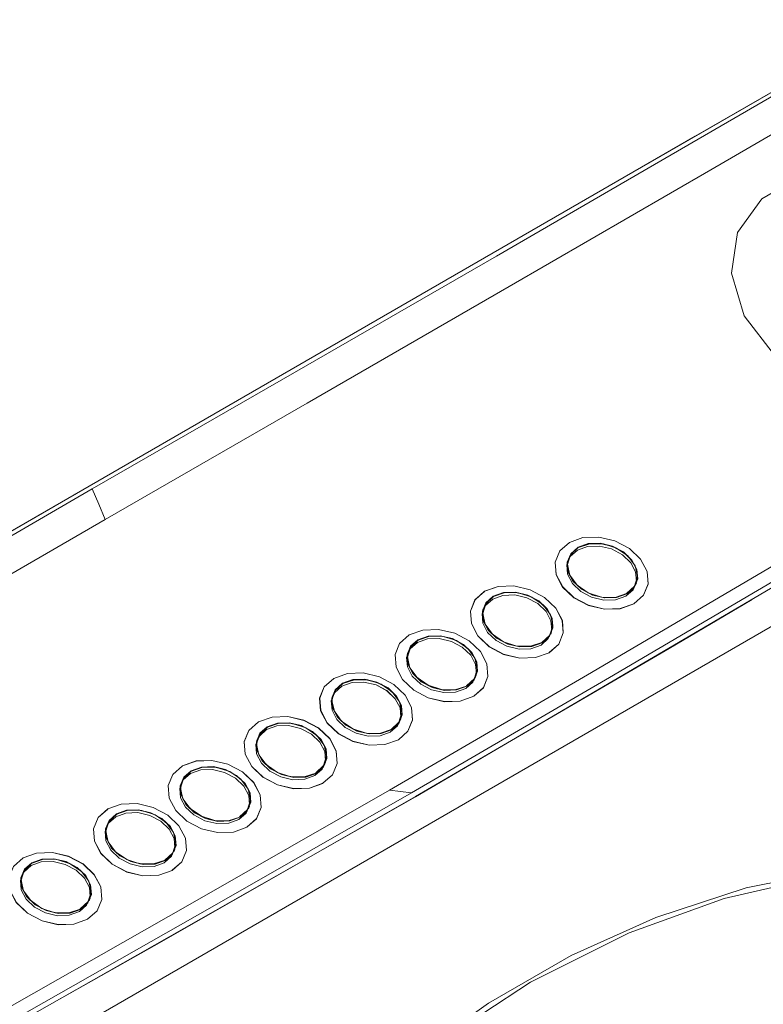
# Model space of a CAD drawing. Header units: metres. Extents: x -16.8 to 29.9, y -11.9 to 37.1.
# Tile 21 of 202: x -6.918 to -6.745, y 7.732 to 7.961. Entities that reach past the tile are written whole.
import ezdxf

# ---------------------------------------------------------------- set-up
doc = ezdxf.new("R2010")
doc.units = ezdxf.units.M
doc.layers.add('Q-SPCQ', color=7, linetype='Continuous', lineweight=5)

# ---------------------------------------------------------------- blocks, each defined once
blk = doc.blocks.new('Lavadora de roupas Electrolux - Electrolux-LSE12-2272090-EXPLODE')
at = {"layer": 'Q-SPCQ'}
for p, q in [((-7.04072, 7.64819), (-6.60019, 7.90253)), ((-6.79037, 7.8356), (-6.79054, 7.83501)), ((-6.77468, 7.82969), (-6.77446, 7.83026)), ((-6.81011, 7.8242), (-6.81028, 7.82361)), ((-6.79441, 7.81829), (-6.7942, 7.81887)), ((-6.82767, 7.81406), (-6.82784, 7.81348)), ((-6.81197, 7.80816), (-6.81176, 7.80873)), ((-6.84523, 7.80393), (-6.8454, 7.80334)), ((-6.82953, 7.79802), (-6.82931, 7.79859)), ((-6.86278, 7.79379), (-6.86296, 7.7932)), ((-6.84709, 7.78788), (-6.84687, 7.78845)), ((-6.8805, 7.78356), (-6.88067, 7.78297)), ((-6.8648, 7.77765), (-6.86459, 7.77823)), ((-6.8979, 7.77351), (-6.89807, 7.77292)), ((-6.88221, 7.7676), (-6.88199, 7.76818)), ((-6.91764, 7.76212), (-6.91781, 7.76153)), ((-6.90194, 7.75621), (-6.90173, 7.75678))]:
    blk.add_line(p, q, dxfattribs=at)
for points in [[(-6.71364, 7.9614, 0), (-6.76072, 7.93425, 0), (-6.80779, 7.9071, 0), (-6.85486, 7.87995, 0), (-6.90192, 7.85279, 0)], [(-6.90192, 7.85278, 0), (-6.80779, 7.9071, 0), (-6.71364, 7.96139, 0)], [(-6.71316, 7.96078, 0), (-6.76009, 7.93354, 0), (-6.80707, 7.90635, 0), (-6.8541, 7.87922, 0), (-6.90119, 7.85213, 0)], [(-6.89822, 7.84501, 0), (-6.85114, 7.8721, 0), (-6.80411, 7.89923, 0), (-6.75713, 7.92642, 0), (-6.7102, 7.95365, 0)], [(-6.68909, 7.91401, 0), (-6.69934, 7.92132, 0), (-6.71158, 7.9259, 0), (-6.72431, 7.92719, 0), (-6.736, 7.92504, 0), (-6.74523, 7.91971, 0), (-6.75091, 7.91184, 0), (-6.75233, 7.90237, 0), (-6.74934, 7.89245, 0), (-6.74229, 7.8833, 0)], [(-6.64828, 7.89017, 0), (-6.69402, 7.86294, 0), (-6.73989, 7.83583, 0), (-6.78587, 7.80883, 0), (-6.83196, 7.78193, 0)], [(-6.82681, 7.78132, 0), (-6.7807, 7.80822, 0), (-6.73471, 7.83524, 0), (-6.68883, 7.86236, 0), (-6.64307, 7.88959, 0)], [(-6.64227, 7.88893, 0), (-6.73383, 7.83443, 0), (-6.82593, 7.78044, 0)], [(-6.90192, 7.85279, 0), (-6.94897, 7.82561, 0), (-6.99601, 7.79843, 0), (-7.04305, 7.77125, 0), (-7.09008, 7.74406, 0)], [(-7.09008, 7.74406, 0), (-6.99601, 7.79843, 0), (-6.90192, 7.85278, 0)], [(-6.90119, 7.85213, 0), (-6.94814, 7.82492, 0), (-6.99515, 7.79777, 0), (-7.04221, 7.77066, 0), (-7.08932, 7.7436, 0)], [(-6.90119, 7.85213, 0), (-6.89971, 7.84857, 0), (-6.89822, 7.84501, 0)], [(-7.08635, 7.73648, 0), (-7.03924, 7.76354, 0), (-6.99218, 7.79064, 0), (-6.94518, 7.8178, 0), (-6.89822, 7.84501, 0)], [(-6.77505, 7.82537, 0), (-6.7728, 7.82736, 0), (-6.77173, 7.82997, 0), (-6.77197, 7.83288, 0), (-6.77348, 7.83575, 0), (-6.77609, 7.83824, 0), (-6.77947, 7.84003, 0), (-6.78323, 7.84092, 0), (-6.78691, 7.84079, 0), (-6.79006, 7.83966, 0)], [(-6.77505, 7.82538, 0), (-6.7728, 7.82737, 0), (-6.77173, 7.82998, 0), (-6.77197, 7.8329, 0), (-6.77348, 7.83577, 0), (-6.77609, 7.83825, 0), (-6.77947, 7.84004, 0), (-6.78323, 7.84092, 0), (-6.78691, 7.84079, 0), (-6.79005, 7.83967, 0)], [(-6.77505, 7.82536, 0), (-6.7782, 7.82423, 0), (-6.78188, 7.8241, 0), (-6.78564, 7.82499, 0), (-6.78903, 7.82678, 0), (-6.79164, 7.82926, 0), (-6.79315, 7.83213, 0), (-6.79338, 7.83505, 0), (-6.79231, 7.83767, 0), (-6.79007, 7.83966, 0)], [(-6.77505, 7.82537, 0), (-6.7782, 7.82425, 0), (-6.78187, 7.82412, 0), (-6.78563, 7.82501, 0), (-6.78902, 7.8268, 0), (-6.79162, 7.82928, 0), (-6.79314, 7.83215, 0), (-6.79337, 7.83507, 0), (-6.7923, 7.83767, 0), (-6.79006, 7.83966, 0)], [(-6.78819, 7.83787, 0), (-6.78987, 7.83638, 0), (-6.79067, 7.83442, 0), (-6.7905, 7.83223, 0), (-6.78936, 7.83007, 0), (-6.78741, 7.82821, 0), (-6.78487, 7.82687, 0), (-6.78205, 7.82621, 0), (-6.77929, 7.8263, 0), (-6.77693, 7.82715, 0)], [(-6.77693, 7.82715, 0), (-6.77929, 7.8263, 0), (-6.78205, 7.82621, 0), (-6.78487, 7.82687, 0), (-6.78741, 7.82821, 0), (-6.78936, 7.83007, 0), (-6.7905, 7.83223, 0), (-6.79067, 7.83442, 0), (-6.78987, 7.83638, 0), (-6.78819, 7.83787, 0)], [(-6.78805, 7.83852, 0), (-6.78976, 7.83701, 0), (-6.79057, 7.83503, 0), (-6.79039, 7.83281, 0), (-6.78924, 7.83063, 0), (-6.78726, 7.82875, 0), (-6.7847, 7.82739, 0), (-6.78184, 7.82672, 0), (-6.77906, 7.82682, 0), (-6.77667, 7.82768, 0)], [(-6.77673, 7.82774, 0), (-6.77942, 7.82685, 0), (-6.78256, 7.82691, 0), (-6.78566, 7.82791, 0), (-6.78825, 7.82971, 0), (-6.78996, 7.83201, 0), (-6.79051, 7.83448, 0), (-6.78982, 7.83675, 0), (-6.78799, 7.83846, 0)], [(-6.77672, 7.82772, 0), (-6.77909, 7.82687, 0), (-6.78185, 7.82677, 0), (-6.78468, 7.82743, 0), (-6.78723, 7.82878, 0), (-6.78919, 7.83065, 0), (-6.79033, 7.83281, 0), (-6.7905, 7.835, 0), (-6.7897, 7.83697, 0), (-6.78801, 7.83846, 0)], [(-6.77693, 7.82715, 0), (-6.77524, 7.82864, 0), (-6.77444, 7.8306, 0), (-6.77462, 7.83279, 0), (-6.77575, 7.83494, 0), (-6.77771, 7.8368, 0), (-6.78025, 7.83815, 0), (-6.78307, 7.83881, 0), (-6.78582, 7.83871, 0), (-6.78819, 7.83787, 0)], [(-6.77693, 7.82715, 0), (-6.77524, 7.82864, 0), (-6.77444, 7.8306, 0), (-6.77462, 7.83279, 0), (-6.77575, 7.83494, 0), (-6.77771, 7.8368, 0), (-6.78025, 7.83815, 0), (-6.78307, 7.83881, 0), (-6.78582, 7.83871, 0), (-6.78819, 7.83787, 0)], [(-6.78805, 7.83852, 0), (-6.78566, 7.83937, 0), (-6.78288, 7.83947, 0), (-6.78002, 7.8388, 0), (-6.77745, 7.83744, 0), (-6.77548, 7.83556, 0), (-6.77433, 7.83338, 0), (-6.77415, 7.83117, 0), (-6.77496, 7.82919, 0), (-6.77667, 7.82768, 0)], [(-6.77673, 7.82774, 0), (-6.77504, 7.82923, 0), (-6.77423, 7.83118, 0), (-6.7744, 7.83337, 0), (-6.77554, 7.83553, 0), (-6.7775, 7.8374, 0), (-6.78005, 7.83874, 0), (-6.78287, 7.83941, 0), (-6.78563, 7.83931, 0), (-6.78799, 7.83846, 0)], [(-6.77674, 7.82777, 0), (-6.77491, 7.82948, 0), (-6.77421, 7.83175, 0), (-6.77475, 7.83422, 0), (-6.77645, 7.83652, 0), (-6.77905, 7.83831, 0), (-6.78215, 7.8393, 0), (-6.78529, 7.83935, 0), (-6.78797, 7.83846, 0)], [(-6.79478, 7.81398, 0), (-6.79254, 7.81596, 0), (-6.79147, 7.81857, 0), (-6.7917, 7.82149, 0), (-6.79321, 7.82436, 0), (-6.79582, 7.82684, 0), (-6.79921, 7.82864, 0), (-6.80297, 7.82952, 0), (-6.80665, 7.82939, 0), (-6.8098, 7.82827, 0)], [(-6.79478, 7.81399, 0), (-6.79254, 7.81598, 0), (-6.79147, 7.81859, 0), (-6.79171, 7.8215, 0), (-6.79322, 7.82438, 0), (-6.79582, 7.82686, 0), (-6.79921, 7.82865, 0), (-6.80297, 7.82953, 0), (-6.80664, 7.8294, 0), (-6.80979, 7.82827, 0)], [(-6.82593, 7.78045, 0), (-6.76684, 7.81498, 0), (-6.74747, 7.82638, 0)], [(-6.79478, 7.81397, 0), (-6.79794, 7.81284, 0), (-6.80162, 7.81271, 0), (-6.80537, 7.81359, 0), (-6.80876, 7.81538, 0), (-6.81137, 7.81787, 0), (-6.81288, 7.82074, 0), (-6.81312, 7.82366, 0), (-6.81205, 7.82627, 0), (-6.8098, 7.82826, 0)], [(-6.79478, 7.81398, 0), (-6.79793, 7.81285, 0), (-6.80161, 7.81273, 0), (-6.80537, 7.81361, 0), (-6.80875, 7.81541, 0), (-6.81136, 7.81789, 0), (-6.81287, 7.82076, 0), (-6.81311, 7.82367, 0), (-6.81204, 7.82628, 0), (-6.8098, 7.82827, 0)], [(-6.80792, 7.82647, 0), (-6.80961, 7.82498, 0), (-6.81041, 7.82302, 0), (-6.81023, 7.82083, 0), (-6.8091, 7.81868, 0), (-6.80714, 7.81682, 0), (-6.8046, 7.81547, 0), (-6.80178, 7.81481, 0), (-6.79903, 7.81491, 0), (-6.79666, 7.81575, 0)], [(-6.79666, 7.81575, 0), (-6.79903, 7.81491, 0), (-6.80178, 7.81481, 0), (-6.8046, 7.81547, 0), (-6.80714, 7.81682, 0), (-6.8091, 7.81868, 0), (-6.81023, 7.82083, 0), (-6.81041, 7.82302, 0), (-6.80961, 7.82498, 0), (-6.80792, 7.82647, 0)], [(-6.80779, 7.82712, 0), (-6.80949, 7.82561, 0), (-6.8103, 7.82363, 0), (-6.81013, 7.82142, 0), (-6.80898, 7.81924, 0), (-6.807, 7.81736, 0), (-6.80443, 7.816, 0), (-6.80158, 7.81533, 0), (-6.79879, 7.81543, 0), (-6.7964, 7.81628, 0)], [(-6.79646, 7.81635, 0), (-6.79915, 7.81546, 0), (-6.80229, 7.81552, 0), (-6.80539, 7.81652, 0), (-6.80799, 7.81831, 0), (-6.8097, 7.82061, 0), (-6.81025, 7.82308, 0), (-6.80955, 7.82535, 0), (-6.80772, 7.82707, 0)], [(-6.79645, 7.81632, 0), (-6.79882, 7.81547, 0), (-6.80159, 7.81538, 0), (-6.80441, 7.81604, 0), (-6.80696, 7.81739, 0), (-6.80892, 7.81925, 0), (-6.81006, 7.82141, 0), (-6.81024, 7.82361, 0), (-6.80943, 7.82557, 0), (-6.80774, 7.82707, 0)], [(-6.79666, 7.81575, 0), (-6.79498, 7.81725, 0), (-6.79418, 7.81921, 0), (-6.79435, 7.82139, 0), (-6.79549, 7.82355, 0), (-6.79744, 7.82541, 0), (-6.79998, 7.82675, 0), (-6.8028, 7.82742, 0), (-6.80556, 7.82732, 0), (-6.80792, 7.82647, 0)], [(-6.79666, 7.81575, 0), (-6.79498, 7.81725, 0), (-6.79418, 7.81921, 0), (-6.79435, 7.82139, 0), (-6.79549, 7.82355, 0), (-6.79744, 7.82541, 0), (-6.79998, 7.82675, 0), (-6.8028, 7.82742, 0), (-6.80556, 7.82732, 0), (-6.80792, 7.82647, 0)], [(-6.80779, 7.82712, 0), (-6.8054, 7.82798, 0), (-6.80261, 7.82808, 0), (-6.79976, 7.82741, 0), (-6.79719, 7.82605, 0), (-6.79521, 7.82417, 0), (-6.79406, 7.82199, 0), (-6.79389, 7.81977, 0), (-6.7947, 7.81779, 0), (-6.7964, 7.81628, 0)], [(-6.79646, 7.81635, 0), (-6.79477, 7.81784, 0), (-6.79397, 7.81979, 0), (-6.79414, 7.82198, 0), (-6.79527, 7.82414, 0), (-6.79723, 7.826, 0), (-6.79978, 7.82735, 0), (-6.80261, 7.82801, 0), (-6.80536, 7.82791, 0), (-6.80772, 7.82707, 0)], [(-6.79648, 7.81638, 0), (-6.79464, 7.81809, 0), (-6.79395, 7.82035, 0), (-6.79449, 7.82283, 0), (-6.79619, 7.82513, 0), (-6.79879, 7.82691, 0), (-6.80189, 7.82791, 0), (-6.80502, 7.82796, 0), (-6.8077, 7.82706, 0)], [(-6.81234, 7.80383, 0), (-6.81549, 7.8027, 0), (-6.81918, 7.80257, 0), (-6.82293, 7.80346, 0), (-6.82632, 7.80525, 0), (-6.82893, 7.80773, 0), (-6.83044, 7.8106, 0), (-6.83068, 7.81352, 0), (-6.82961, 7.81613, 0), (-6.82736, 7.81812, 0)], [(-6.81234, 7.80384, 0), (-6.81549, 7.80272, 0), (-6.81917, 7.80259, 0), (-6.82293, 7.80348, 0), (-6.82631, 7.80527, 0), (-6.82892, 7.80775, 0), (-6.83043, 7.81062, 0), (-6.83067, 7.81353, 0), (-6.8296, 7.81614, 0), (-6.82735, 7.81813, 0)], [(-6.81234, 7.80385, 0), (-6.8101, 7.80584, 0), (-6.80903, 7.80845, 0), (-6.80926, 7.81137, 0), (-6.81078, 7.81424, 0), (-6.81338, 7.81672, 0), (-6.81677, 7.81851, 0), (-6.82052, 7.81939, 0), (-6.8242, 7.81926, 0), (-6.82735, 7.81814, 0)], [(-6.81234, 7.80384, 0), (-6.8101, 7.80583, 0), (-6.80903, 7.80844, 0), (-6.80926, 7.81135, 0), (-6.81077, 7.81422, 0), (-6.81338, 7.81671, 0), (-6.81677, 7.8185, 0), (-6.82053, 7.81938, 0), (-6.8242, 7.81926, 0), (-6.82735, 7.81813, 0)], [(-6.81422, 7.80562, 0), (-6.81254, 7.80711, 0), (-6.81173, 7.80907, 0), (-6.81191, 7.81126, 0), (-6.81305, 7.81341, 0), (-6.815, 7.81527, 0), (-6.81754, 7.81662, 0), (-6.82036, 7.81728, 0), (-6.82312, 7.81718, 0), (-6.82548, 7.81634, 0)], [(-6.81422, 7.80562, 0), (-6.81254, 7.80711, 0), (-6.81173, 7.80907, 0), (-6.81191, 7.81126, 0), (-6.81305, 7.81341, 0), (-6.815, 7.81527, 0), (-6.81754, 7.81662, 0), (-6.82036, 7.81728, 0), (-6.82312, 7.81718, 0), (-6.82548, 7.81634, 0)], [(-6.82535, 7.81699, 0), (-6.82296, 7.81784, 0), (-6.82017, 7.81794, 0), (-6.81732, 7.81727, 0), (-6.81475, 7.81591, 0), (-6.81277, 7.81403, 0), (-6.81162, 7.81185, 0), (-6.81144, 7.80964, 0), (-6.81226, 7.80765, 0), (-6.81396, 7.80615, 0)], [(-6.81402, 7.80621, 0), (-6.81233, 7.8077, 0), (-6.81153, 7.80965, 0), (-6.8117, 7.81184, 0), (-6.81283, 7.814, 0), (-6.81479, 7.81587, 0), (-6.81734, 7.81721, 0), (-6.82017, 7.81787, 0), (-6.82292, 7.81778, 0), (-6.82528, 7.81693, 0)], [(-6.81404, 7.80624, 0), (-6.8122, 7.80795, 0), (-6.81151, 7.81021, 0), (-6.81205, 7.81269, 0), (-6.81375, 7.81499, 0), (-6.81635, 7.81678, 0), (-6.81945, 7.81777, 0), (-6.82258, 7.81782, 0), (-6.82526, 7.81693, 0)], [(-6.82548, 7.81634, 0), (-6.82717, 7.81484, 0), (-6.82797, 7.81288, 0), (-6.82779, 7.8107, 0), (-6.82666, 7.80854, 0), (-6.8247, 7.80668, 0), (-6.82216, 7.80534, 0), (-6.81934, 7.80467, 0), (-6.81659, 7.80477, 0), (-6.81422, 7.80562, 0)], [(-6.81422, 7.80562, 0), (-6.81659, 7.80477, 0), (-6.81934, 7.80467, 0), (-6.82216, 7.80534, 0), (-6.8247, 7.80668, 0), (-6.82666, 7.80854, 0), (-6.82779, 7.8107, 0), (-6.82797, 7.81288, 0), (-6.82717, 7.81484, 0), (-6.82548, 7.81634, 0)], [(-6.82535, 7.81699, 0), (-6.82705, 7.81548, 0), (-6.82786, 7.8135, 0), (-6.82768, 7.81128, 0), (-6.82654, 7.8091, 0), (-6.82456, 7.80722, 0), (-6.82199, 7.80586, 0), (-6.81914, 7.80519, 0), (-6.81635, 7.80529, 0), (-6.81396, 7.80615, 0)], [(-6.81401, 7.80618, 0), (-6.81638, 7.80534, 0), (-6.81915, 7.80524, 0), (-6.82197, 7.8059, 0), (-6.82452, 7.80725, 0), (-6.82648, 7.80912, 0), (-6.82762, 7.81128, 0), (-6.8278, 7.81347, 0), (-6.82699, 7.81544, 0), (-6.8253, 7.81693, 0)], [(-6.81402, 7.80621, 0), (-6.81671, 7.80532, 0), (-6.81985, 7.80538, 0), (-6.82295, 7.80638, 0), (-6.82555, 7.80817, 0), (-6.82725, 7.81047, 0), (-6.8278, 7.81295, 0), (-6.82711, 7.81521, 0), (-6.82528, 7.81693, 0)], [(-6.8299, 7.79369, 0), (-6.83305, 7.79256, 0), (-6.83673, 7.79243, 0), (-6.84049, 7.79332, 0), (-6.84388, 7.79511, 0), (-6.84649, 7.79759, 0), (-6.848, 7.80047, 0), (-6.84824, 7.80338, 0), (-6.84717, 7.806, 0), (-6.84492, 7.80799, 0)], [(-6.8299, 7.7937, 0), (-6.83305, 7.79258, 0), (-6.83673, 7.79245, 0), (-6.84048, 7.79334, 0), (-6.84387, 7.79513, 0), (-6.84648, 7.79761, 0), (-6.84799, 7.80048, 0), (-6.84823, 7.8034, 0), (-6.84716, 7.806, 0), (-6.84491, 7.80799, 0)], [(-6.8299, 7.79371, 0), (-6.82766, 7.7957, 0), (-6.82659, 7.79831, 0), (-6.82682, 7.80123, 0), (-6.82834, 7.8041, 0), (-6.83094, 7.80658, 0), (-6.83433, 7.80837, 0), (-6.83808, 7.80925, 0), (-6.84176, 7.80912, 0), (-6.84491, 7.808, 0)], [(-6.8299, 7.7937, 0), (-6.82766, 7.79569, 0), (-6.82659, 7.7983, 0), (-6.82682, 7.80121, 0), (-6.82833, 7.80408, 0), (-6.83094, 7.80657, 0), (-6.83433, 7.80836, 0), (-6.83809, 7.80925, 0), (-6.84176, 7.80912, 0), (-6.84491, 7.80799, 0)], [(-6.84304, 7.8062, 0), (-6.84473, 7.80471, 0), (-6.84553, 7.80275, 0), (-6.84535, 7.80056, 0), (-6.84422, 7.7984, 0), (-6.84226, 7.79654, 0), (-6.83972, 7.7952, 0), (-6.8369, 7.79454, 0), (-6.83414, 7.79463, 0), (-6.83178, 7.79548, 0)], [(-6.83178, 7.79548, 0), (-6.83414, 7.79463, 0), (-6.8369, 7.79454, 0), (-6.83972, 7.7952, 0), (-6.84226, 7.79654, 0), (-6.84422, 7.7984, 0), (-6.84535, 7.80056, 0), (-6.84553, 7.80275, 0), (-6.84473, 7.80471, 0), (-6.84304, 7.8062, 0)], [(-6.84291, 7.80685, 0), (-6.84461, 7.80534, 0), (-6.84542, 7.80336, 0), (-6.84524, 7.80114, 0), (-6.8441, 7.79897, 0), (-6.84212, 7.79708, 0), (-6.83955, 7.79572, 0), (-6.8367, 7.79505, 0), (-6.83391, 7.79515, 0), (-6.83152, 7.79601, 0)], [(-6.83157, 7.79605, 0), (-6.83394, 7.7952, 0), (-6.8367, 7.7951, 0), (-6.83953, 7.79576, 0), (-6.84208, 7.79711, 0), (-6.84404, 7.79898, 0), (-6.84518, 7.80114, 0), (-6.84536, 7.80333, 0), (-6.84455, 7.8053, 0), (-6.84286, 7.80679, 0)], [(-6.83158, 7.79607, 0), (-6.83427, 7.79518, 0), (-6.83741, 7.79524, 0), (-6.84051, 7.79624, 0), (-6.84311, 7.79804, 0), (-6.84481, 7.80034, 0), (-6.84536, 7.80281, 0), (-6.84467, 7.80508, 0), (-6.84284, 7.80679, 0)], [(-6.83178, 7.79548, 0), (-6.8301, 7.79697, 0), (-6.82929, 7.79893, 0), (-6.82947, 7.80112, 0), (-6.83061, 7.80327, 0), (-6.83256, 7.80513, 0), (-6.8351, 7.80648, 0), (-6.83792, 7.80714, 0), (-6.84068, 7.80704, 0), (-6.84304, 7.8062, 0)], [(-6.83178, 7.79548, 0), (-6.8301, 7.79697, 0), (-6.82929, 7.79893, 0), (-6.82947, 7.80112, 0), (-6.83061, 7.80327, 0), (-6.83256, 7.80514, 0), (-6.8351, 7.80648, 0), (-6.83792, 7.80714, 0), (-6.84068, 7.80704, 0), (-6.84304, 7.8062, 0)], [(-6.84291, 7.80685, 0), (-6.84052, 7.8077, 0), (-6.83773, 7.8078, 0), (-6.83488, 7.80713, 0), (-6.83231, 7.80577, 0), (-6.83033, 7.80389, 0), (-6.82918, 7.80171, 0), (-6.829, 7.7995, 0), (-6.82982, 7.79752, 0), (-6.83152, 7.79601, 0)], [(-6.83158, 7.79607, 0), (-6.82989, 7.79756, 0), (-6.82909, 7.79952, 0), (-6.82926, 7.8017, 0), (-6.83039, 7.80386, 0), (-6.83235, 7.80573, 0), (-6.8349, 7.80707, 0), (-6.83772, 7.80774, 0), (-6.84048, 7.80764, 0), (-6.84284, 7.80679, 0)], [(-6.83159, 7.7961, 0), (-6.82976, 7.79781, 0), (-6.82907, 7.80008, 0), (-6.82961, 7.80255, 0), (-6.83131, 7.80485, 0), (-6.83391, 7.80664, 0), (-6.83701, 7.80763, 0), (-6.84014, 7.80769, 0), (-6.84282, 7.80679, 0)], [(-6.84746, 7.78358, 0), (-6.84522, 7.78556, 0), (-6.84415, 7.78817, 0), (-6.84438, 7.79109, 0), (-6.84589, 7.79396, 0), (-6.8485, 7.79644, 0), (-6.85189, 7.79823, 0), (-6.85564, 7.79912, 0), (-6.85932, 7.79899, 0), (-6.86247, 7.79786, 0)], [(-6.84746, 7.78356, 0), (-6.84522, 7.78555, 0), (-6.84414, 7.78816, 0), (-6.84438, 7.79108, 0), (-6.84589, 7.79395, 0), (-6.8485, 7.79643, 0), (-6.85189, 7.79822, 0), (-6.85564, 7.79911, 0), (-6.85932, 7.79898, 0), (-6.86247, 7.79785, 0)], [(-6.84746, 7.78355, 0), (-6.85061, 7.78243, 0), (-6.85429, 7.7823, 0), (-6.85805, 7.78318, 0), (-6.86144, 7.78497, 0), (-6.86405, 7.78745, 0), (-6.86556, 7.79033, 0), (-6.8658, 7.79325, 0), (-6.86472, 7.79586, 0), (-6.86248, 7.79785, 0)], [(-6.84746, 7.78356, 0), (-6.85061, 7.78244, 0), (-6.85429, 7.78231, 0), (-6.85804, 7.7832, 0), (-6.86143, 7.78499, 0), (-6.86403, 7.78747, 0), (-6.86555, 7.79034, 0), (-6.86579, 7.79326, 0), (-6.86472, 7.79587, 0), (-6.86247, 7.79785, 0)], [(-6.86047, 7.79671, 0), (-6.86217, 7.7952, 0), (-6.86298, 7.79322, 0), (-6.8628, 7.79101, 0), (-6.86166, 7.78883, 0), (-6.85968, 7.78695, 0), (-6.85711, 7.78559, 0), (-6.85426, 7.78492, 0), (-6.85147, 7.78502, 0), (-6.84908, 7.78587, 0)], [(-6.84914, 7.78594, 0), (-6.85183, 7.78504, 0), (-6.85497, 7.7851, 0), (-6.85807, 7.78611, 0), (-6.86067, 7.7879, 0), (-6.86237, 7.7902, 0), (-6.86292, 7.79267, 0), (-6.86223, 7.79494, 0), (-6.8604, 7.79665, 0)], [(-6.84913, 7.78591, 0), (-6.8515, 7.78506, 0), (-6.85426, 7.78496, 0), (-6.85709, 7.78563, 0), (-6.85964, 7.78697, 0), (-6.8616, 7.78884, 0), (-6.86274, 7.791, 0), (-6.86291, 7.7932, 0), (-6.86211, 7.79516, 0), (-6.86042, 7.79666, 0)], [(-6.84934, 7.78534, 0), (-6.84766, 7.78683, 0), (-6.84685, 7.78879, 0), (-6.84703, 7.79098, 0), (-6.84816, 7.79314, 0), (-6.85012, 7.795, 0), (-6.85266, 7.79634, 0), (-6.85548, 7.797, 0), (-6.85824, 7.79691, 0), (-6.8606, 7.79606, 0)], [(-6.84934, 7.78534, 0), (-6.84766, 7.78683, 0), (-6.84685, 7.78879, 0), (-6.84703, 7.79098, 0), (-6.84816, 7.79314, 0), (-6.85012, 7.795, 0), (-6.85266, 7.79634, 0), (-6.85548, 7.797, 0), (-6.85824, 7.79691, 0), (-6.8606, 7.79606, 0)], [(-6.86047, 7.79671, 0), (-6.85808, 7.79757, 0), (-6.85529, 7.79766, 0), (-6.85244, 7.79699, 0), (-6.84987, 7.79564, 0), (-6.84789, 7.79375, 0), (-6.84674, 7.79157, 0), (-6.84656, 7.78936, 0), (-6.84737, 7.78738, 0), (-6.84908, 7.78587, 0)], [(-6.84914, 7.78594, 0), (-6.84745, 7.78742, 0), (-6.84664, 7.78938, 0), (-6.84682, 7.79157, 0), (-6.84795, 7.79372, 0), (-6.84991, 7.79559, 0), (-6.85246, 7.79694, 0), (-6.85528, 7.7976, 0), (-6.85804, 7.7975, 0), (-6.8604, 7.79665, 0)], [(-6.84915, 7.78596, 0), (-6.84732, 7.78767, 0), (-6.84662, 7.78994, 0), (-6.84717, 7.79241, 0), (-6.84887, 7.79472, 0), (-6.85147, 7.7965, 0), (-6.85457, 7.7975, 0), (-6.8577, 7.79755, 0), (-6.86038, 7.79665, 0)], [(-6.8606, 7.79606, 0), (-6.86228, 7.79457, 0), (-6.86309, 7.79261, 0), (-6.86291, 7.79042, 0), (-6.86178, 7.78827, 0), (-6.85982, 7.7864, 0), (-6.85728, 7.78506, 0), (-6.85446, 7.7844, 0), (-6.8517, 7.7845, 0), (-6.84934, 7.78534, 0)], [(-6.84934, 7.78534, 0), (-6.8517, 7.7845, 0), (-6.85446, 7.7844, 0), (-6.85728, 7.78506, 0), (-6.85982, 7.7864, 0), (-6.86178, 7.78827, 0), (-6.86291, 7.79042, 0), (-6.86309, 7.79261, 0), (-6.86228, 7.79457, 0), (-6.8606, 7.79606, 0)], [(-6.86517, 7.77333, 0), (-6.86833, 7.7722, 0), (-6.87201, 7.77207, 0), (-6.87576, 7.77295, 0), (-6.87915, 7.77474, 0), (-6.88176, 7.77723, 0), (-6.88327, 7.7801, 0), (-6.88351, 7.78302, 0), (-6.88244, 7.78563, 0), (-6.88019, 7.78762, 0)], [(-6.86517, 7.77334, 0), (-6.86832, 7.77221, 0), (-6.872, 7.77209, 0), (-6.87576, 7.77297, 0), (-6.87914, 7.77477, 0), (-6.88175, 7.77725, 0), (-6.88326, 7.78012, 0), (-6.8835, 7.78303, 0), (-6.88243, 7.78564, 0), (-6.88018, 7.78763, 0)], [(-6.86517, 7.77335, 0), (-6.86293, 7.77534, 0), (-6.86186, 7.77795, 0), (-6.86209, 7.78086, 0), (-6.86361, 7.78374, 0), (-6.86621, 7.78622, 0), (-6.8696, 7.78801, 0), (-6.87335, 7.78889, 0), (-6.87703, 7.78876, 0), (-6.88018, 7.78763, 0)], [(-6.86517, 7.77334, 0), (-6.86293, 7.77532, 0), (-6.86186, 7.77793, 0), (-6.86209, 7.78085, 0), (-6.8636, 7.78372, 0), (-6.86621, 7.7862, 0), (-6.8696, 7.788, 0), (-6.87336, 7.78888, 0), (-6.87703, 7.78875, 0), (-6.88018, 7.78763, 0)], [(-6.87818, 7.78648, 0), (-6.87579, 7.78734, 0), (-6.873, 7.78744, 0), (-6.87015, 7.78677, 0), (-6.86758, 7.78541, 0), (-6.8656, 7.78353, 0), (-6.86445, 7.78135, 0), (-6.86427, 7.77913, 0), (-6.86509, 7.77715, 0), (-6.86679, 7.77564, 0)], [(-6.86685, 7.77571, 0), (-6.86516, 7.7772, 0), (-6.86436, 7.77915, 0), (-6.86453, 7.78134, 0), (-6.86566, 7.7835, 0), (-6.86762, 7.78536, 0), (-6.87017, 7.78671, 0), (-6.873, 7.78737, 0), (-6.87575, 7.78727, 0), (-6.87811, 7.78643, 0)], [(-6.87831, 7.78583, 0), (-6.88, 7.78434, 0), (-6.8808, 7.78238, 0), (-6.88062, 7.7802, 0), (-6.87949, 7.77804, 0), (-6.87753, 7.77618, 0), (-6.87499, 7.77484, 0), (-6.87217, 7.77417, 0), (-6.86942, 7.77427, 0), (-6.86705, 7.77512, 0)], [(-6.86705, 7.77512, 0), (-6.86942, 7.77427, 0), (-6.87217, 7.77417, 0), (-6.87499, 7.77484, 0), (-6.87753, 7.77618, 0), (-6.87949, 7.77804, 0), (-6.88062, 7.7802, 0), (-6.8808, 7.78238, 0), (-6.88, 7.78434, 0), (-6.87831, 7.78583, 0)], [(-6.87818, 7.78648, 0), (-6.87988, 7.78498, 0), (-6.88069, 7.78299, 0), (-6.88051, 7.78078, 0), (-6.87937, 7.7786, 0), (-6.87739, 7.77672, 0), (-6.87482, 7.77536, 0), (-6.87197, 7.77469, 0), (-6.86918, 7.77479, 0), (-6.86679, 7.77564, 0)], [(-6.86684, 7.77568, 0), (-6.86921, 7.77483, 0), (-6.87198, 7.77474, 0), (-6.8748, 7.7754, 0), (-6.87735, 7.77675, 0), (-6.87931, 7.77861, 0), (-6.88045, 7.78078, 0), (-6.88063, 7.78297, 0), (-6.87982, 7.78493, 0), (-6.87813, 7.78643, 0)], [(-6.86685, 7.77571, 0), (-6.86954, 7.77482, 0), (-6.87268, 7.77488, 0), (-6.87578, 7.77588, 0), (-6.87838, 7.77767, 0), (-6.88008, 7.77997, 0), (-6.88063, 7.78245, 0), (-6.87994, 7.78471, 0), (-6.87811, 7.78643, 0)], [(-6.86705, 7.77512, 0), (-6.86537, 7.77661, 0), (-6.86456, 7.77857, 0), (-6.86474, 7.78075, 0), (-6.86588, 7.78291, 0), (-6.86783, 7.78477, 0), (-6.87037, 7.78611, 0), (-6.87319, 7.78678, 0), (-6.87595, 7.78668, 0), (-6.87831, 7.78583, 0)], [(-6.86705, 7.77512, 0), (-6.86537, 7.77661, 0), (-6.86456, 7.77857, 0), (-6.86474, 7.78075, 0), (-6.86588, 7.78291, 0), (-6.86783, 7.78477, 0), (-6.87037, 7.78611, 0), (-6.87319, 7.78678, 0), (-6.87595, 7.78668, 0), (-6.87831, 7.78583, 0)], [(-6.86687, 7.77574, 0), (-6.86503, 7.77745, 0), (-6.86434, 7.77971, 0), (-6.86488, 7.78219, 0), (-6.86658, 7.78449, 0), (-6.86918, 7.78628, 0), (-6.87228, 7.78727, 0), (-6.87541, 7.78732, 0), (-6.87809, 7.78642, 0)], [(-6.83196, 7.78193, 0), (-6.87842, 7.75539, 0), (-6.925, 7.72895, 0), (-6.97169, 7.70263, 0), (-7.0185, 7.67642, 0)], [(-7.01341, 7.67577, 0), (-6.96659, 7.70199, 0), (-6.91988, 7.72833, 0), (-6.87329, 7.75477, 0), (-6.82681, 7.78132, 0)], [(-6.83196, 7.78193, 0), (-6.82939, 7.78163, 0), (-6.82681, 7.78132, 0)], [(-6.82593, 7.78044, 0), (-6.9191, 7.72746, 0), (-7.0128, 7.67501, 0)], [(-6.90885, 7.73325, 0), (-6.88557, 7.74643, 0), (-6.82593, 7.78045, 0)], [(-6.88258, 7.7633, 0), (-6.88033, 7.76529, 0), (-6.87927, 7.7679, 0), (-6.8795, 7.77082, 0), (-6.88101, 7.77369, 0), (-6.88362, 7.77617, 0), (-6.887, 7.77796, 0), (-6.89076, 7.77884, 0), (-6.89444, 7.77871, 0), (-6.89759, 7.77758, 0)], [(-6.88258, 7.76329, 0), (-6.88033, 7.76527, 0), (-6.87926, 7.76788, 0), (-6.8795, 7.7708, 0), (-6.88101, 7.77367, 0), (-6.88362, 7.77616, 0), (-6.88701, 7.77795, 0), (-6.89076, 7.77883, 0), (-6.89444, 7.7787, 0), (-6.89759, 7.77758, 0)], [(-6.88258, 7.76328, 0), (-6.88573, 7.76215, 0), (-6.88941, 7.76202, 0), (-6.89317, 7.7629, 0), (-6.89656, 7.7647, 0), (-6.89917, 7.76718, 0), (-6.90068, 7.77005, 0), (-6.90091, 7.77297, 0), (-6.89984, 7.77558, 0), (-6.8976, 7.77757, 0)], [(-6.88258, 7.76329, 0), (-6.88573, 7.76216, 0), (-6.88941, 7.76204, 0), (-6.89316, 7.76292, 0), (-6.89655, 7.76472, 0), (-6.89915, 7.7672, 0), (-6.90067, 7.77007, 0), (-6.9009, 7.77298, 0), (-6.89984, 7.77559, 0), (-6.89759, 7.77758, 0)], [(-6.89558, 7.77644, 0), (-6.89729, 7.77493, 0), (-6.8981, 7.77295, 0), (-6.89792, 7.77073, 0), (-6.89677, 7.76855, 0), (-6.8948, 7.76667, 0), (-6.89223, 7.76531, 0), (-6.88937, 7.76464, 0), (-6.88659, 7.76474, 0), (-6.8842, 7.76559, 0)], [(-6.88426, 7.76566, 0), (-6.88695, 7.76477, 0), (-6.89009, 7.76483, 0), (-6.89319, 7.76583, 0), (-6.89578, 7.76762, 0), (-6.89749, 7.76992, 0), (-6.89804, 7.7724, 0), (-6.89735, 7.77466, 0), (-6.89552, 7.77638, 0)], [(-6.88425, 7.76563, 0), (-6.88662, 7.76478, 0), (-6.88938, 7.76469, 0), (-6.89221, 7.76535, 0), (-6.89476, 7.7667, 0), (-6.89672, 7.76856, 0), (-6.89786, 7.77073, 0), (-6.89803, 7.77292, 0), (-6.89723, 7.77488, 0), (-6.89554, 7.77638, 0)], [(-6.88446, 7.76507, 0), (-6.88277, 7.76656, 0), (-6.88197, 7.76852, 0), (-6.88215, 7.7707, 0), (-6.88328, 7.77286, 0), (-6.88524, 7.77472, 0), (-6.88778, 7.77606, 0), (-6.8906, 7.77673, 0), (-6.89335, 7.77663, 0), (-6.89572, 7.77578, 0)], [(-6.88446, 7.76507, 0), (-6.88277, 7.76656, 0), (-6.88197, 7.76852, 0), (-6.88215, 7.7707, 0), (-6.88328, 7.77286, 0), (-6.88524, 7.77472, 0), (-6.88778, 7.77606, 0), (-6.8906, 7.77673, 0), (-6.89335, 7.77663, 0), (-6.89572, 7.77578, 0)], [(-6.89558, 7.77644, 0), (-6.8932, 7.77729, 0), (-6.89041, 7.77739, 0), (-6.88755, 7.77672, 0), (-6.88499, 7.77536, 0), (-6.88301, 7.77348, 0), (-6.88186, 7.7713, 0), (-6.88168, 7.76908, 0), (-6.88249, 7.7671, 0), (-6.8842, 7.76559, 0)], [(-6.88426, 7.76566, 0), (-6.88257, 7.76715, 0), (-6.88176, 7.7691, 0), (-6.88193, 7.77129, 0), (-6.88307, 7.77345, 0), (-6.88503, 7.77532, 0), (-6.88758, 7.77666, 0), (-6.8904, 7.77732, 0), (-6.89316, 7.77722, 0), (-6.89552, 7.77638, 0)], [(-6.88427, 7.76569, 0), (-6.88244, 7.7674, 0), (-6.88174, 7.76966, 0), (-6.88229, 7.77214, 0), (-6.88399, 7.77444, 0), (-6.88658, 7.77623, 0), (-6.88969, 7.77722, 0), (-6.89282, 7.77727, 0), (-6.8955, 7.77638, 0)], [(-6.89572, 7.77578, 0), (-6.8974, 7.77429, 0), (-6.89821, 7.77233, 0), (-6.89803, 7.77015, 0), (-6.89689, 7.76799, 0), (-6.89494, 7.76613, 0), (-6.8924, 7.76479, 0), (-6.88958, 7.76412, 0), (-6.88682, 7.76422, 0), (-6.88446, 7.76507, 0)], [(-6.88446, 7.76507, 0), (-6.88682, 7.76422, 0), (-6.88958, 7.76412, 0), (-6.8924, 7.76479, 0), (-6.89494, 7.76613, 0), (-6.89689, 7.76799, 0), (-6.89803, 7.77015, 0), (-6.89821, 7.77233, 0), (-6.8974, 7.77429, 0), (-6.89572, 7.77578, 0)], [(-6.90232, 7.75189, 0), (-6.90007, 7.75388, 0), (-6.899, 7.75649, 0), (-6.89923, 7.75941, 0), (-6.90075, 7.76228, 0), (-6.90335, 7.76476, 0), (-6.90674, 7.76655, 0), (-6.9105, 7.76744, 0), (-6.91418, 7.76731, 0), (-6.91733, 7.76618, 0)], [(-6.90232, 7.75191, 0), (-6.90007, 7.75389, 0), (-6.899, 7.7565, 0), (-6.89924, 7.75942, 0), (-6.90075, 7.76229, 0), (-6.90335, 7.76477, 0), (-6.90674, 7.76656, 0), (-6.9105, 7.76745, 0), (-6.91417, 7.76732, 0), (-6.91732, 7.76619, 0)], [(-6.90231, 7.75188, 0), (-6.90547, 7.75076, 0), (-6.90915, 7.75063, 0), (-6.91291, 7.75151, 0), (-6.91629, 7.7533, 0), (-6.9189, 7.75579, 0), (-6.92041, 7.75866, 0), (-6.92065, 7.76158, 0), (-6.91958, 7.76419, 0), (-6.91733, 7.76618, 0)], [(-6.90232, 7.75189, 0), (-6.90546, 7.75077, 0), (-6.90914, 7.75064, 0), (-6.9129, 7.75153, 0), (-6.91628, 7.75332, 0), (-6.91889, 7.7558, 0), (-6.9204, 7.75867, 0), (-6.92064, 7.76159, 0), (-6.91957, 7.7642, 0), (-6.91733, 7.76618, 0)], [(-6.91532, 7.76504, 0), (-6.91702, 7.76353, 0), (-6.91783, 7.76155, 0), (-6.91766, 7.75934, 0), (-6.91651, 7.75716, 0), (-6.91453, 7.75528, 0), (-6.91196, 7.75392, 0), (-6.90911, 7.75325, 0), (-6.90632, 7.75335, 0), (-6.90393, 7.7542, 0)], [(-6.90399, 7.75427, 0), (-6.90668, 7.75337, 0), (-6.90982, 7.75343, 0), (-6.91292, 7.75444, 0), (-6.91552, 7.75623, 0), (-6.91723, 7.75853, 0), (-6.91778, 7.761, 0), (-6.91708, 7.76327, 0), (-6.91525, 7.76498, 0)], [(-6.90398, 7.75424, 0), (-6.90635, 7.75339, 0), (-6.90912, 7.75329, 0), (-6.91194, 7.75396, 0), (-6.91449, 7.7553, 0), (-6.91645, 7.75717, 0), (-6.91759, 7.75933, 0), (-6.91777, 7.76153, 0), (-6.91696, 7.76349, 0), (-6.91527, 7.76499, 0)], [(-6.90419, 7.75367, 0), (-6.90251, 7.75516, 0), (-6.90171, 7.75712, 0), (-6.90188, 7.75931, 0), (-6.90302, 7.76147, 0), (-6.90497, 7.76333, 0), (-6.90751, 7.76467, 0), (-6.91033, 7.76533, 0), (-6.91309, 7.76524, 0), (-6.91545, 7.76439, 0)], [(-6.90419, 7.75367, 0), (-6.90251, 7.75516, 0), (-6.90171, 7.75712, 0), (-6.90188, 7.75931, 0), (-6.90302, 7.76147, 0), (-6.90497, 7.76333, 0), (-6.90751, 7.76467, 0), (-6.91033, 7.76533, 0), (-6.91309, 7.76524, 0), (-6.91545, 7.76439, 0)], [(-6.91532, 7.76504, 0), (-6.91293, 7.7659, 0), (-6.91014, 7.76599, 0), (-6.90729, 7.76532, 0), (-6.90472, 7.76397, 0), (-6.90274, 7.76208, 0), (-6.9016, 7.7599, 0), (-6.90142, 7.75769, 0), (-6.90223, 7.75571, 0), (-6.90393, 7.7542, 0)], [(-6.90399, 7.75427, 0), (-6.90231, 7.75575, 0), (-6.9015, 7.75771, 0), (-6.90167, 7.7599, 0), (-6.9028, 7.76205, 0), (-6.90476, 7.76392, 0), (-6.90731, 7.76527, 0), (-6.91014, 7.76593, 0), (-6.91289, 7.76583, 0), (-6.91525, 7.76498, 0)], [(-6.90401, 7.75429, 0), (-6.90218, 7.75601, 0), (-6.90148, 7.75827, 0), (-6.90202, 7.76074, 0), (-6.90372, 7.76305, 0), (-6.90632, 7.76483, 0), (-6.90942, 7.76583, 0), (-6.91255, 7.76588, 0), (-6.91523, 7.76498, 0)], [(-6.76991, 7.75234, 0), (-6.74888, 7.75918, 0), (-6.72773, 7.76344, 0), (-6.70665, 7.76513, 0), (-6.68584, 7.76425, 0), (-6.66552, 7.76088, 0)], [(-6.91545, 7.76439, 0), (-6.91714, 7.7629, 0), (-6.91794, 7.76094, 0), (-6.91776, 7.75875, 0), (-6.91663, 7.7566, 0), (-6.91467, 7.75473, 0), (-6.91213, 7.75339, 0), (-6.90931, 7.75273, 0), (-6.90656, 7.75283, 0), (-6.90419, 7.75367, 0)], [(-6.90419, 7.75367, 0), (-6.90656, 7.75283, 0), (-6.90931, 7.75273, 0), (-6.91213, 7.75339, 0), (-6.91467, 7.75473, 0), (-6.91663, 7.7566, 0), (-6.91776, 7.75875, 0), (-6.91794, 7.76094, 0), (-6.91714, 7.7629, 0), (-6.91545, 7.76439, 0)], [(-6.77614, 7.74874, 0), (-6.75398, 7.75672, 0), (-6.73162, 7.76182, 0), (-6.7093, 7.76403, 0), (-6.68726, 7.76336, 0), (-6.66574, 7.75987, 0)], [(-6.82753, 7.71907, 0), (-6.80893, 7.73237, 0), (-6.78967, 7.74349, 0), (-6.76991, 7.75234, 0)], [(-6.8213, 7.72266, 0), (-6.79911, 7.73724, 0), (-6.77614, 7.74874, 0)]]:
    blk.add_polyline3d(points, dxfattribs=at)
blk = doc.blocks.new('Lavadora de roupas Electrolux - Electrolux-LSE12-2274549-EXPLODE')
blk.add_blockref('Lavadora de roupas Electrolux - Electrolux-LSE12-2272090-EXPLODE', (0, 0))

msp = doc.modelspace()

# ---------------------------------------------------------------- block references
at = {"layer": 'Q-SPCQ'}
msp.add_blockref('Lavadora de roupas Electrolux - Electrolux-LSE12-2274549-EXPLODE', (0, 0), dxfattribs=at)

doc.saveas('drawing.dxf')
